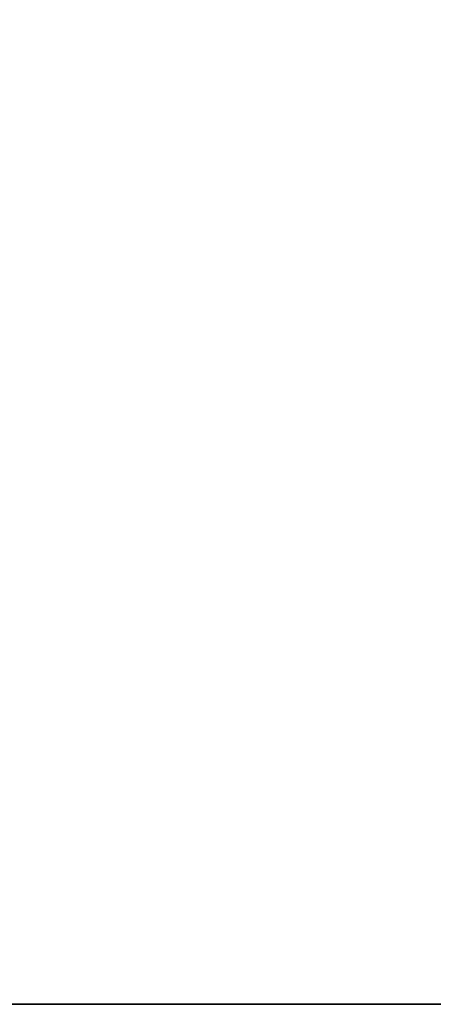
# Model space of a CAD drawing. Header units: millimetres. Extents: x -603 to 3703, y -120 to 193.
# Tile 2 of 152: x -502 to -468, y -35 to 46. Entities that reach past the tile are written whole.
import ezdxf

# ---------------------------------------------------------------- set-up
doc = ezdxf.new("R2010")
doc.units = ezdxf.units.MM
doc.layers.add('151', color=7, linetype='Continuous', true_color=0xffffff)

# ---------------------------------------------------------------- blocks, each defined once
blk = doc.blocks.new('UG_SURFACE_001')
at = {"layer": '151', "color": 252, "linetype": 'Continuous', "lineweight": 35}
for points in [[(602.5, -35, 2213), (602.5, 174.4, 2213), (-602.5, 174.4, 2213), (-602.5, -35, 2213)], [(-602.5, -35, -7), (-602.5, 174.4, -7), (-452.5, 174.4, -7), (-452.5, -35, -7)], [(602.5, -35, 2213), (-602.5, -35, 2213), (-452.5, -35, 2063), (452.5, -35, 2063)], [(-602.5, -35, 2213), (-602.5, -35, -7), (-452.5, -35, -7), (-452.5, -35, 2063)]]:
    blk.add_3dface(points, dxfattribs=at)

msp = doc.modelspace()

# ---------------------------------------------------------------- linework, layer by layer
at = {"layer": '151', "color": 252, "linetype": 'Continuous', "lineweight": -3, "true_color": 0x939598}
for p, q in [((-602.5, -35, 2213), (602.5, -35, 2213)), ((-602.5, -35, -7), (-452.5, -35, -7))]:
    msp.add_line(p, q, dxfattribs=at)

# ---------------------------------------------------------------- block references
msp.add_blockref('UG_SURFACE_001', (0, 0), dxfattribs=at)

doc.saveas('drawing.dxf')
